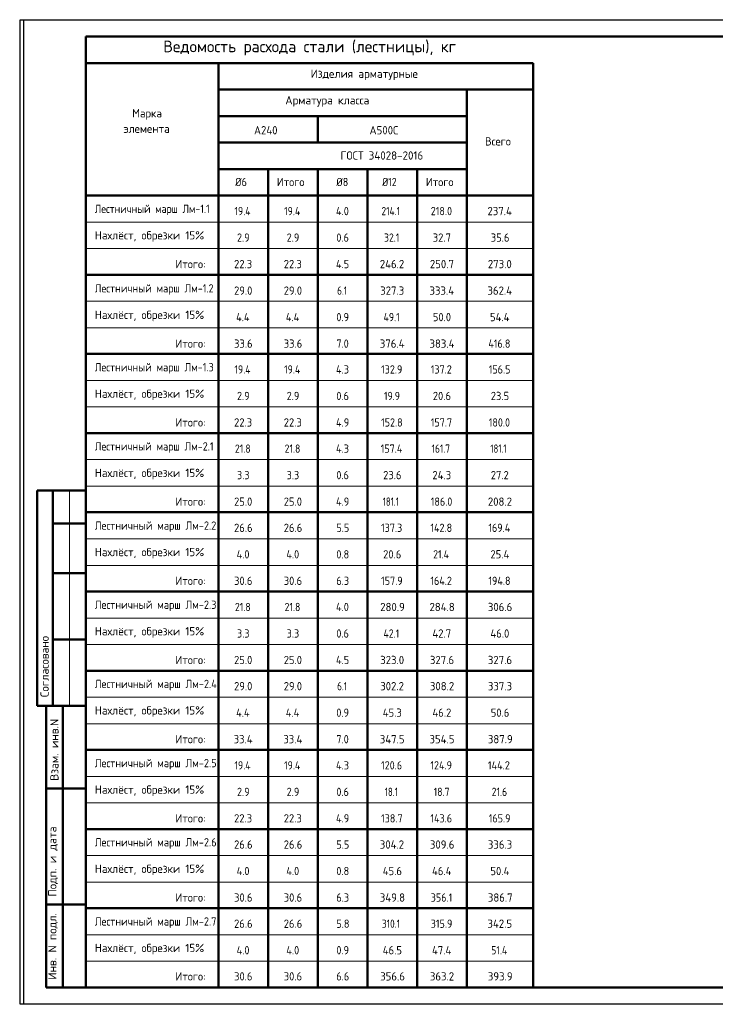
# Model space of a CAD drawing. Header units: millimetres. Extents: x 0 to 21000, y -5 to 14855.
# Tile 1 of 7: x 0 to 10500, y -5 to 14855. Entities that reach past the tile are written whole.
import ezdxf

# ---------------------------------------------------------------- set-up
doc = ezdxf.new("R2010")
doc.units = ezdxf.units.MM
doc.layers.add('Standard', color=7, linetype='Continuous', lineweight=25)
doc.styles.add('ISOCPEUR', font='txt')

msp = doc.modelspace()

# ---------------------------------------------------------------- linework, layer by layer
at = {"layer": 'Standard', "color": 7, "linetype": 'Continuous', "lineweight": 25, "transparency": 33554687}
for p, q in [((57, 14855), (57, -5)), ((1000, 14600), (1000, 529))]:
    msp.add_line(p, q, dxfattribs=at)
at = {"layer": 'Standard', "color": 7, "linetype": 'Continuous', "lineweight": 50, "transparency": 33554687}
for p, q in [((1000, 14200), (1000, 11000)), ((1000, 14200), (7750, 14200)), ((3000, 14200), (3000, 11000)), ((7750, 14200), (7750, 11000)), ((7750, 14200), (7750, 11000)), ((7750, 14200), (7750, 11000)), ((7750, 14200), (7750, 11000)), ((3000, 13800), (7750, 13800)), ((6750, 13800), (6750, 11000)), ((3000, 13400), (6750, 13400)), ((3000, 13400), (3000, 11000)), ((4500, 13000), (4500, 13400)), ((3000, 13000), (6750, 13000)), ((3000, 12600), (6750, 12600)), ((3000, 12600), (3000, 11000)), ((3000, 12600), (3000, 11000)), ((3000, 12600), (3000, 11000)), ((3000, 12600), (3000, 11000)), ((3000, 12600), (3000, 11000)), ((3750, 12600), (3750, 11000)), ((4500, 12600), (4500, 11000)), ((5250, 12600), (5250, 11000)), ((6000, 12600), (6000, 11000)), ((6000, 12600), (6000, 11000)), ((1000, 12200), (7750, 12200)), ((1000, 12200), (1000, 11005)), ((3000, 12200), (3000, 11005)), ((3000, 12200), (3000, 11005)), ((3000, 12200), (3000, 11005)), ((3000, 12200), (3000, 11005)), ((3000, 12200), (3000, 11005)), ((3000, 12200), (3000, 11005)), ((3000, 12200), (3000, 11005)), ((3750, 12200), (3750, 11005)), ((4500, 12200), (4500, 11005)), ((5250, 12200), (5250, 11005)), ((6000, 12200), (6000, 11005)), ((6000, 12200), (6000, 11005)), ((6750, 12200), (6750, 11005)), ((7750, 12200), (7750, 11005)), ((7750, 12200), (7750, 11005)), ((7750, 12200), (7750, 11005)), ((7750, 12200), (7750, 11005)), ((7750, 11005), (1000, 11005)), ((1000, 11005), (1000, 9810)), ((3000, 11005), (3000, 9810)), ((3000, 11005), (3000, 9810)), ((3000, 11005), (3000, 9810)), ((3000, 11005), (3000, 9810)), ((3000, 11005), (3000, 9810)), ((3000, 11005), (3000, 9810)), ((3000, 11005), (3000, 9810)), ((3750, 11005), (3750, 9810)), ((4500, 11005), (4500, 9810)), ((5250, 11005), (5250, 9810)), ((6000, 11005), (6000, 9810)), ((6000, 11005), (6000, 9810)), ((6750, 11005), (6750, 9810)), ((7750, 11005), (7750, 9810)), ((7750, 11005), (7750, 9810)), ((7750, 11005), (7750, 9810)), ((7750, 11005), (7750, 9810)), ((7750, 9810), (1000, 9810)), ((1000, 9810), (1000, 8615)), ((3000, 9810), (3000, 8615)), ((3000, 9810), (3000, 8615)), ((3000, 9810), (3000, 8615)), ((3000, 9810), (3000, 8615)), ((3000, 9810), (3000, 8615)), ((3000, 9810), (3000, 8615)), ((3000, 9810), (3000, 8615)), ((3750, 9810), (3750, 8615)), ((4500, 9810), (4500, 8615)), ((5250, 9810), (5250, 8615)), ((6000, 9810), (6000, 8615)), ((6000, 9810), (6000, 8615)), ((6750, 9810), (6750, 8615)), ((7750, 9810), (7750, 8615)), ((7750, 9810), (7750, 8615)), ((7750, 9810), (7750, 8615)), ((7750, 9810), (7750, 8615)), ((7750, 8615), (1000, 8615)), ((1000, 8615), (1000, 7420)), ((3000, 8615), (3000, 7420)), ((3000, 8615), (3000, 7420)), ((3000, 8615), (3000, 7420)), ((3000, 8615), (3000, 7420)), ((3000, 8615), (3000, 7420)), ((3000, 8615), (3000, 7420)), ((3000, 8615), (3000, 7420)), ((3750, 8615), (3750, 7420)), ((4500, 8615), (4500, 7420)), ((5250, 8615), (5250, 7420)), ((6000, 8615), (6000, 7420)), ((6000, 8615), (6000, 7420)), ((6750, 8615), (6750, 7420)), ((7750, 8615), (7750, 7420)), ((7750, 8615), (7750, 7420)), ((7750, 8615), (7750, 7420)), ((7750, 8615), (7750, 7420)), ((3, 7750), (0, 7750)), ((1000, 7750), (263, 7750)), ((263, 7750), (263, 4500)), ((263, 7750), (263, 4500)), ((500, 7750), (500, 4500)), ((7750, 7420), (1000, 7420)), ((1000, 7420), (1000, 6225)), ((3000, 7420), (3000, 6225)), ((3000, 7420), (3000, 6225)), ((3000, 7420), (3000, 6225)), ((3000, 7420), (3000, 6225)), ((3000, 7420), (3000, 6225)), ((3000, 7420), (3000, 6225)), ((3000, 7420), (3000, 6225)), ((3750, 7420), (3750, 6225)), ((4500, 7420), (4500, 6225)), ((5250, 7420), (5250, 6225)), ((6000, 7420), (6000, 6225)), ((6000, 7420), (6000, 6225)), ((6750, 7420), (6750, 6225)), ((7750, 7420), (7750, 6225)), ((7750, 7420), (7750, 6225)), ((7750, 7420), (7750, 6225)), ((7750, 7420), (7750, 6225)), ((1000, 7250), (500, 7250)), ((1000, 6500), (500, 6500)), ((7750, 6225), (1000, 6225)), ((1000, 6225), (1000, 5030)), ((3000, 6225), (3000, 5030)), ((3000, 6225), (3000, 5030)), ((3000, 6225), (3000, 5030)), ((3000, 6225), (3000, 5030)), ((3000, 6225), (3000, 5030)), ((3000, 6225), (3000, 5030)), ((3000, 6225), (3000, 5030)), ((3750, 6225), (3750, 5030)), ((4500, 6225), (4500, 5030)), ((5250, 6225), (5250, 5030)), ((6000, 6225), (6000, 5030)), ((6000, 6225), (6000, 5030)), ((6750, 6225), (6750, 5030)), ((7750, 6225), (7750, 5030)), ((7750, 6225), (7750, 5030)), ((7750, 6225), (7750, 5030)), ((7750, 6225), (7750, 5030)), ((1000, 5500), (500, 5500)), ((7750, 5030), (1000, 5030)), ((1000, 5030), (1000, 3835)), ((3000, 5030), (3000, 3835)), ((3000, 5030), (3000, 3835)), ((3000, 5030), (3000, 3835)), ((3000, 5030), (3000, 3835)), ((3000, 5030), (3000, 3835)), ((3000, 5030), (3000, 3835)), ((3000, 5030), (3000, 3835)), ((3750, 5030), (3750, 3835)), ((4500, 5030), (4500, 3835)), ((5250, 5030), (5250, 3835)), ((6000, 5030), (6000, 3835)), ((6000, 5030), (6000, 3835)), ((6750, 5030), (6750, 3835)), ((7750, 5030), (7750, 3835)), ((7750, 5030), (7750, 3835)), ((7750, 5030), (7750, 3835)), ((7750, 5030), (7750, 3835)), ((0, 4500), (3, 4500)), ((263, 4500), (1000, 4500)), ((400, 250), (400, 4500)), ((400, 250), (400, 4500)), ((650, 250), (650, 4500)), ((7750, 3835), (1000, 3835)), ((1000, 3835), (1000, 2640)), ((3000, 3835), (3000, 2640)), ((3000, 3835), (3000, 2640)), ((3000, 3835), (3000, 2640)), ((3000, 3835), (3000, 2640)), ((3000, 3835), (3000, 2640)), ((3000, 3835), (3000, 2640)), ((3000, 3835), (3000, 2640)), ((3750, 3835), (3750, 2640)), ((4500, 3835), (4500, 2640)), ((5250, 3835), (5250, 2640)), ((6000, 3835), (6000, 2640)), ((6000, 3835), (6000, 2640)), ((6750, 3835), (6750, 2640)), ((7750, 3835), (7750, 2640)), ((7750, 3835), (7750, 2640)), ((7750, 3835), (7750, 2640)), ((7750, 3835), (7750, 2640)), ((400, 3250), (1000, 3250)), ((7750, 2640), (1000, 2640)), ((1000, 2640), (1000, 1445)), ((3000, 2640), (3000, 1445)), ((3000, 2640), (3000, 1445)), ((3000, 2640), (3000, 1445)), ((3000, 2640), (3000, 1445)), ((3000, 2640), (3000, 1445)), ((3000, 2640), (3000, 1445)), ((3000, 2640), (3000, 1445)), ((3750, 2640), (3750, 1445)), ((4500, 2640), (4500, 1445)), ((5250, 2640), (5250, 1445)), ((6000, 2640), (6000, 1445)), ((6000, 2640), (6000, 1445)), ((6750, 2640), (6750, 1445)), ((7750, 2640), (7750, 1445)), ((7750, 2640), (7750, 1445)), ((7750, 2640), (7750, 1445)), ((7750, 2640), (7750, 1445)), ((400, 1500), (1000, 1500)), ((7750, 1445), (1000, 1445)), ((1000, 1445), (1000, 250)), ((3000, 1445), (3000, 250)), ((3000, 1445), (3000, 250)), ((3000, 1445), (3000, 250)), ((3000, 1445), (3000, 250)), ((3000, 1445), (3000, 250)), ((3000, 1445), (3000, 250)), ((3000, 1445), (3000, 250)), ((3750, 1445), (3750, 250)), ((4500, 1445), (4500, 250)), ((5250, 1445), (5250, 250)), ((6000, 1445), (6000, 250)), ((6000, 1445), (6000, 250)), ((6750, 1445), (6750, 250)), ((7750, 1445), (7750, 250)), ((7750, 1445), (7750, 250)), ((7750, 1445), (7750, 250)), ((7750, 1445), (7750, 250)), ((1000, 250), (400, 250)), ((7750, 250), (1000, 250))]:
    msp.add_line(p, q, dxfattribs=at)
at = {"layer": 'Standard', "color": 7, "linetype": 'Continuous', "lineweight": 18, "transparency": 33554687}
for p, q in [((1000, 11800), (7750, 11800)), ((1000, 11400), (7750, 11400)), ((1000, 10605), (7750, 10605)), ((1000, 10205), (7750, 10205)), ((1000, 9410), (7750, 9410)), ((1000, 9010), (7750, 9010)), ((1000, 8215), (7750, 8215)), ((1000, 7815), (7750, 7815)), ((1000, 7020), (7750, 7020)), ((1000, 6620), (7750, 6620)), ((1000, 5825), (7750, 5825)), ((1000, 5425), (7750, 5425)), ((1000, 4630), (7750, 4630)), ((1000, 4230), (7750, 4230)), ((1000, 3435), (7750, 3435)), ((1000, 3035), (7750, 3035)), ((1000, 2240), (7750, 2240)), ((1000, 1840), (7750, 1840)), ((1000, 1045), (7750, 1045)), ((1000, 645), (7750, 645))]:
    msp.add_line(p, q, dxfattribs=at)
at = {"layer": 'Standard', "color": 7, "linetype": 'Continuous', "lineweight": 13, "transparency": 33554687}
msp.add_line((750, 7750), (750, 4500), dxfattribs=at)
at = {"layer": 'Standard', "color": 7, "linetype": 'Continuous', "lineweight": 25, "transparency": 33554687}
msp.add_lwpolyline([(0, 0), (21000, 0), (21000, 14850), (0, 14850), (0, 0)], close=True, dxfattribs=at)
msp.add_lwpolyline([(0, 0), (21000, 0), (21000, 14850), (0, 14850), (0, 0)], close=True, dxfattribs=at)
msp.add_lwpolyline([(0, 0), (21000, 0), (21000, 14850), (0, 14850), (0, 0)], close=True, dxfattribs=at)
at = {"layer": 'Standard', "color": 7, "linetype": 'Continuous', "lineweight": 50, "transparency": 33554687}
msp.add_lwpolyline([(1000, 14600), (20750, 14600), (20750, 250), (1000, 250), (1000, 14600)], close=True, dxfattribs=at)

# ---------------------------------------------------------------- texts
at = {"layer": 'Standard', "color": 7, "linetype": 'Continuous', "lineweight": 35, "transparency": 33554687, "insert": (2168, 14316), "char_height": 175, "width": 4660.98, "attachment_point": 7, "style": 'ISOCPEUR'}
msp.add_mtext('\\W0.99;Ведомость расхода стали (лестницы), кг', dxfattribs=at)
at = {"layer": 'Standard', "color": 7, "linetype": 'Continuous', "lineweight": 25, "transparency": 33554687, "char_height": 125, "attachment_point": 7, "style": 'ISOCPEUR'}
for s, insert, width in [('\\W0.98;Изделия арматурные', (4392, 13943), 1704.27), ('\\W0.98;Арматура класса', (4009, 13543), 1448.31), ('\\W0.95;Марка', (1698, 13347), 546.66), ('\\W0.97;элемента', (1567, 13147), 809.98), ('\\W0.94;А240', (3537, 13124), 445.97), ('\\W0.95;А500С', (5280, 13124), 521.45), ('\\W0.95;Всего', (7024, 12956), 496.36), ('\\W0.96;ГОСТ 34028-2016', (4843, 12743), 1371.86), ('\\W0.89;Ø6', (3253, 12343), 268.33), ('\\W0.95;Итого', (3881, 12343), 534.06), ('\\W0.89;Ø8', (4780, 12343), 268.34), ('\\W0.85;Ø12', (5472, 12343), 327.8), ('\\W0.95;Итого', (6131, 12343), 534.06), ('\\W0.87;Лестничный марш Лм-1.1', (1133, 11904), 1792.5), ('\\W0.85;19.4', (3242, 11904), 340.55), ('\\W0.85;19.4', (3992, 11904), 340.55), ('\\W0.90;4.0', (4774, 11904), 281.04), ('\\W0.82;214.1', (5461, 11904), 401.28), ('\\W0.88;218.0', (6205, 11904), 417.14), ('\\W0.94;237.4', (7061, 11904), 458.48), ('\\W0.97;Нахлёст, обрезки 15%%%', (1133, 11504), 1797.27), ('\\W0.89;2.9', (3280, 11504), 268.19), ('\\W0.89;2.9', (4030, 11504), 268.19), ('\\W0.89;0.6', (4780, 11504), 268.19), ('\\W0.85;32.1', (5499, 11504), 327.66), ('\\W0.92;32.7', (6236, 11504), 357.39), ('\\W0.92;35.6', (7111, 11504), 357.39), ('\\W0.95;Итого:', (2351, 11104), 571.73), ('\\W0.92;22.3', (3236, 11104), 357.39), ('\\W0.92;22.3', (3986, 11104), 357.39), ('\\W0.90;4.5', (4774, 11104), 281.04), ('\\W0.94;246.2', (5436, 11104), 458.48), ('\\W0.94;250.7', (6192, 11104), 445.84), ('\\W0.94;273.0', (7067, 11104), 445.84), ('\\W0.89;Лестничный марш Лм-1.2', (1133, 10704), 1815.88), ('\\W0.92;29.0', (3236, 10704), 357.39), ('\\W0.92;29.0', (3986, 10704), 357.39), ('\\W0.79;6.1', (4792, 10704), 236.7), ('\\W0.94;327.3', (5442, 10704), 445.84), ('\\W0.94;333.4', (6186, 10704), 458.48), ('\\W0.94;362.4', (7061, 10704), 458.48), ('\\W0.97;Нахлёст, обрезки 15%%%', (1133, 10304), 1797.27), ('\\W0.90;4.4', (3267, 10304), 293.88), ('\\W0.90;4.4', (4017, 10304), 293.88), ('\\W0.89;0.9', (4780, 10304), 268.19), ('\\W0.85;49.1', (5492, 10304), 340.55), ('\\W0.92;50.0', (6236, 10304), 357.39), ('\\W0.93;54.4', (7099, 10304), 382.79), ('\\W0.95;Итого:', (2351, 9904), 571.73), ('\\W0.92;33.6', (3236, 9904), 357.39), ('\\W0.92;33.6', (3986, 9904), 357.39), ('\\W0.89;7.0', (4780, 9904), 268.19), ('\\W0.94;376.4', (5436, 9904), 458.48), ('\\W0.94;383.4', (6186, 9904), 458.48), ('\\W0.88;416.8', (7074, 9904), 429.88), ('\\W0.89;Лестничный марш Лм-1.3', (1133, 9514), 1815.88), ('\\W0.85;19.4', (3242, 9514), 340.55), ('\\W0.85;19.4', (3992, 9514), 340.55), ('\\W0.90;4.3', (4774, 9514), 281.04), ('\\W0.88;132.9', (5455, 9514), 417.14), ('\\W0.88;137.2', (6205, 9514), 417.14), ('\\W0.88;156.5', (7080, 9514), 417.13), ('\\W0.97;Нахлёст, обрезки 15%%%', (1133, 9114), 1797.27), ('\\W0.89;2.9', (3280, 9114), 268.19), ('\\W0.89;2.9', (4030, 9114), 268.19), ('\\W0.89;0.6', (4780, 9114), 268.19), ('\\W0.85;19.9', (5499, 9114), 327.66), ('\\W0.92;20.6', (6236, 9114), 357.39), ('\\W0.92;23.5', (7111, 9114), 357.39), ('\\W0.95;Итого:', (2351, 8714), 571.73), ('\\W0.92;22.3', (3236, 8714), 357.39), ('\\W0.92;22.3', (3986, 8714), 357.39), ('\\W0.90;4.9', (4774, 8714), 281.04), ('\\W0.88;152.8', (5455, 8714), 417.14), ('\\W0.88;157.7', (6205, 8714), 417.14), ('\\W0.88;180.0', (7080, 8714), 417.13), ('\\W0.89;Лестничный марш Лм-2.1', (1133, 8319), 1815.88), ('\\W0.85;21.8', (3249, 8319), 327.66), ('\\W0.85;21.8', (3999, 8319), 327.66), ('\\W0.90;4.3', (4774, 8319), 281.04), ('\\W0.88;157.4', (5449, 8319), 429.88), ('\\W0.82;161.7', (6217, 8319), 388.43), ('\\W0.76;181.1', (7105, 8319), 359.72), ('\\W0.97;Нахлёст, обрезки 15%%%', (1133, 7919), 1797.27), ('\\W0.89;3.3', (3280, 7919), 268.19), ('\\W0.89;3.3', (4030, 7919), 268.19), ('\\W0.89;0.6', (4780, 7919), 268.19), ('\\W0.92;23.6', (5486, 7919), 357.39), ('\\W0.93;24.3', (6230, 7919), 370.09), ('\\W0.92;27.2', (7111, 7919), 357.39), ('\\W0.95;Итого:', (2351, 7519), 571.73), ('\\W0.92;25.0', (3236, 7519), 357.39), ('\\W0.92;25.0', (3986, 7519), 357.39), ('\\W0.90;4.9', (4774, 7519), 281.04), ('\\W0.76;181.1', (5480, 7519), 359.71), ('\\W0.88;186.0', (6205, 7519), 417.14), ('\\W0.94;208.2', (7067, 7519), 445.84), ('\\W0.90;Лестничный марш Лм-2.2', (1133, 7124), 1839.26), ('\\W0.92;26.6', (3236, 7124), 357.39), ('\\W0.92;26.6', (3986, 7124), 357.39), ('\\W0.89;5.5', (4780, 7124), 268.19), ('\\W0.88;137.3', (5455, 7124), 417.14), ('\\W0.88;142.8', (6199, 7124), 429.88), ('\\W0.88;169.4', (7074, 7124), 429.88), ('\\W0.97;Нахлёст, обрезки 15%%%', (1133, 6724), 1797.27), ('\\W0.90;4.0', (3274, 6724), 281.05), ('\\W0.90;4.0', (4024, 6724), 281.04), ('\\W0.89;0.8', (4780, 6724), 268.19), ('\\W0.92;20.6', (5486, 6724), 357.39), ('\\W0.85;21.4', (6242, 6724), 340.55), ('\\W0.93;25.4', (7105, 6724), 370.1), ('\\W0.95;Итого:', (2351, 6324), 571.73), ('\\W0.92;30.6', (3236, 6324), 357.39), ('\\W0.92;30.6', (3986, 6324), 357.39), ('\\W0.89;6.3', (4780, 6324), 268.19), ('\\W0.88;157.9', (5455, 6324), 417.14), ('\\W0.88;164.2', (6199, 6324), 429.88), ('\\W0.88;194.8', (7074, 6324), 429.88), ('\\W0.90;Лестничный марш Лм-2.3', (1133, 5929), 1839.26), ('\\W0.85;21.8', (3249, 5929), 327.66), ('\\W0.85;21.8', (3999, 5929), 327.66), ('\\W0.90;4.0', (4774, 5929), 281.04), ('\\W0.94;280.9', (5442, 5929), 445.84), ('\\W0.94;284.8', (6186, 5929), 458.48), ('\\W0.94;306.6', (7067, 5929), 445.84), ('\\W0.97;Нахлёст, обрезки 15%%%', (1133, 5529), 1797.27), ('\\W0.89;3.3', (3280, 5529), 268.19), ('\\W0.89;3.3', (4030, 5529), 268.19), ('\\W0.89;0.6', (4780, 5529), 268.19), ('\\W0.85;42.1', (5492, 5529), 340.55), ('\\W0.93;42.7', (6230, 5529), 370.09), ('\\W0.93;46.0', (7105, 5529), 370.1), ('\\W0.95;Итого:', (2351, 5129), 571.73), ('\\W0.92;25.0', (3236, 5129), 357.39), ('\\W0.92;25.0', (3986, 5129), 357.39), ('\\W0.90;4.5', (4774, 5129), 281.04), ('\\W0.94;323.0', (5442, 5129), 445.84), ('\\W0.94;327.6', (6192, 5129), 445.84), ('\\W0.94;327.6', (7067, 5129), 445.84), ('\\W0.90;Лестничный марш Лм-2.4', (1133, 4734), 1850.65), ('\\W0.92;29.0', (3236, 4734), 357.39), ('\\W0.92;29.0', (3986, 4734), 357.39), ('\\W0.79;6.1', (4792, 4734), 236.7), ('\\W0.94;302.2', (5442, 4734), 445.84), ('\\W0.94;308.2', (6192, 4734), 445.84), ('\\W0.94;337.3', (7067, 4734), 445.84), ('\\W0.97;Нахлёст, обрезки 15%%%', (1133, 4334), 1797.27), ('\\W0.90;4.4', (3267, 4334), 293.88), ('\\W0.90;4.4', (4017, 4334), 293.88), ('\\W0.89;0.9', (4780, 4334), 268.19), ('\\W0.93;45.3', (5480, 4334), 370.09), ('\\W0.93;46.2', (6230, 4334), 370.09), ('\\W0.92;50.6', (7111, 4334), 357.39), ('\\W0.95;Итого:', (2351, 3934), 571.73), ('\\W0.93;33.4', (3230, 3934), 370.09), ('\\W0.93;33.4', (3980, 3934), 370.09), ('\\W0.89;7.0', (4780, 3934), 268.19), ('\\W0.94;347.5', (5436, 3934), 458.48), ('\\W0.94;354.5', (6186, 3934), 458.48), ('\\W0.94;387.9', (7067, 3934), 445.84), ('\\W0.90;Лестничный марш Лм-2.5', (1133, 3539), 1839.26), ('\\W0.85;19.4', (3242, 3539), 340.55), ('\\W0.85;19.4', (3992, 3539), 340.55), ('\\W0.90;4.3', (4774, 3539), 281.04), ('\\W0.88;120.6', (5455, 3539), 417.14), ('\\W0.88;124.9', (6199, 3539), 429.88), ('\\W0.89;144.2', (7067, 3539), 442.62), ('\\W0.97;Нахлёст, обрезки 15%%%', (1133, 3139), 1797.27), ('\\W0.89;2.9', (3280, 3139), 268.19), ('\\W0.89;2.9', (4030, 3139), 268.19), ('\\W0.89;0.6', (4780, 3139), 268.19), ('\\W0.77;18.1', (5511, 3139), 297.94), ('\\W0.85;18.7', (6249, 3139), 327.66), ('\\W0.85;21.6', (7124, 3139), 327.67), ('\\W0.95;Итого:', (2351, 2739), 571.73), ('\\W0.92;22.3', (3236, 2739), 357.39), ('\\W0.92;22.3', (3986, 2739), 357.39), ('\\W0.90;4.9', (4774, 2739), 281.04), ('\\W0.88;138.7', (5455, 2739), 417.14), ('\\W0.88;143.6', (6199, 2739), 429.88), ('\\W0.88;165.9', (7080, 2739), 417.13), ('\\W0.90;Лестничный марш Лм-2.6', (1133, 2344), 1839.26), ('\\W0.92;26.6', (3236, 2344), 357.39), ('\\W0.92;26.6', (3986, 2344), 357.39), ('\\W0.89;5.5', (4780, 2344), 268.19), ('\\W0.94;304.2', (5436, 2344), 458.48), ('\\W0.94;309.6', (6192, 2344), 445.84), ('\\W0.94;336.3', (7067, 2344), 445.84), ('\\W0.97;Нахлёст, обрезки 15%%%', (1133, 1944), 1797.27), ('\\W0.90;4.0', (3274, 1944), 281.05), ('\\W0.90;4.0', (4024, 1944), 281.04), ('\\W0.89;0.8', (4780, 1944), 268.19), ('\\W0.93;45.6', (5480, 1944), 370.09), ('\\W0.93;46.4', (6224, 1944), 382.79), ('\\W0.93;50.4', (7105, 1944), 370.1), ('\\W0.95;Итого:', (2351, 1544), 571.73), ('\\W0.92;30.6', (3236, 1544), 357.39), ('\\W0.92;30.6', (3986, 1544), 357.39), ('\\W0.89;6.3', (4780, 1544), 268.19), ('\\W0.94;349.8', (5436, 1544), 458.48), ('\\W0.88;356.1', (6205, 1544), 417.14), ('\\W0.94;386.7', (7067, 1544), 445.84), ('\\W0.90;Лестничный марш Лм-2.7', (1133, 1149), 1839.26), ('\\W0.92;26.6', (3236, 1149), 357.39), ('\\W0.92;26.6', (3986, 1149), 357.39), ('\\W0.89;5.8', (4780, 1149), 268.19), ('\\W0.82;310.1', (5467, 1149), 388.43), ('\\W0.88;315.9', (6205, 1149), 417.14), ('\\W0.94;342.5', (7061, 1149), 458.48), ('\\W0.97;Нахлёст, обрезки 15%%%', (1133, 749), 1797.27), ('\\W0.90;4.0', (3274, 749), 281.05), ('\\W0.90;4.0', (4024, 749), 281.04), ('\\W0.89;0.9', (4780, 749), 268.19), ('\\W0.93;46.5', (5480, 749), 370.09), ('\\W0.93;47.4', (6224, 749), 382.79), ('\\W0.85;51.4', (7117, 749), 340.55), ('\\W0.95;Итого:', (2351, 354), 571.73), ('\\W0.92;30.6', (3236, 354), 357.39), ('\\W0.92;30.6', (3986, 354), 357.39), ('\\W0.89;6.6', (4780, 354), 268.19), ('\\W0.94;356.6', (5442, 354), 445.84), ('\\W0.94;363.2', (6192, 354), 445.84), ('\\W0.94;393.9', (7067, 354), 445.84)]:
    msp.add_mtext(s, dxfattribs=dict(at, insert=insert, width=width))
at = {"layer": 'Standard', "color": 7, "linetype": 'Continuous', "lineweight": 50, "transparency": 33554687, "char_height": 125, "attachment_point": 7, "rotation": 90, "style": 'ISOCPEUR'}
for s, insert, width in [('\\A1;{\\fISOCPEUR|i0|b0;\\H125.000000;\\W1.000000;\\C7;Согласовано}\\P', (438, 4631), 1035.94), ('\\A1;{\\fISOCPEUR|i0|b0;\\H125.000000;\\W1.000000;\\C7;Взам. инв.N}\\P', (586, 3368), 954.55), ('\\A1;{\\fISOCPEUR|i0|b0;\\H125.000000;\\W1.000000;\\C7;Подп. и дата}\\P', (575, 1621), 1098.53), ('\\A1;{\\fISOCPEUR|i0|b0;\\H125.000000;\\W1.000000;\\C7;Инв. N подл.}\\P', (575, 367), 1010.9)]:
    msp.add_mtext(s, dxfattribs=dict(at, insert=insert, width=width))

doc.saveas('drawing.dxf')
